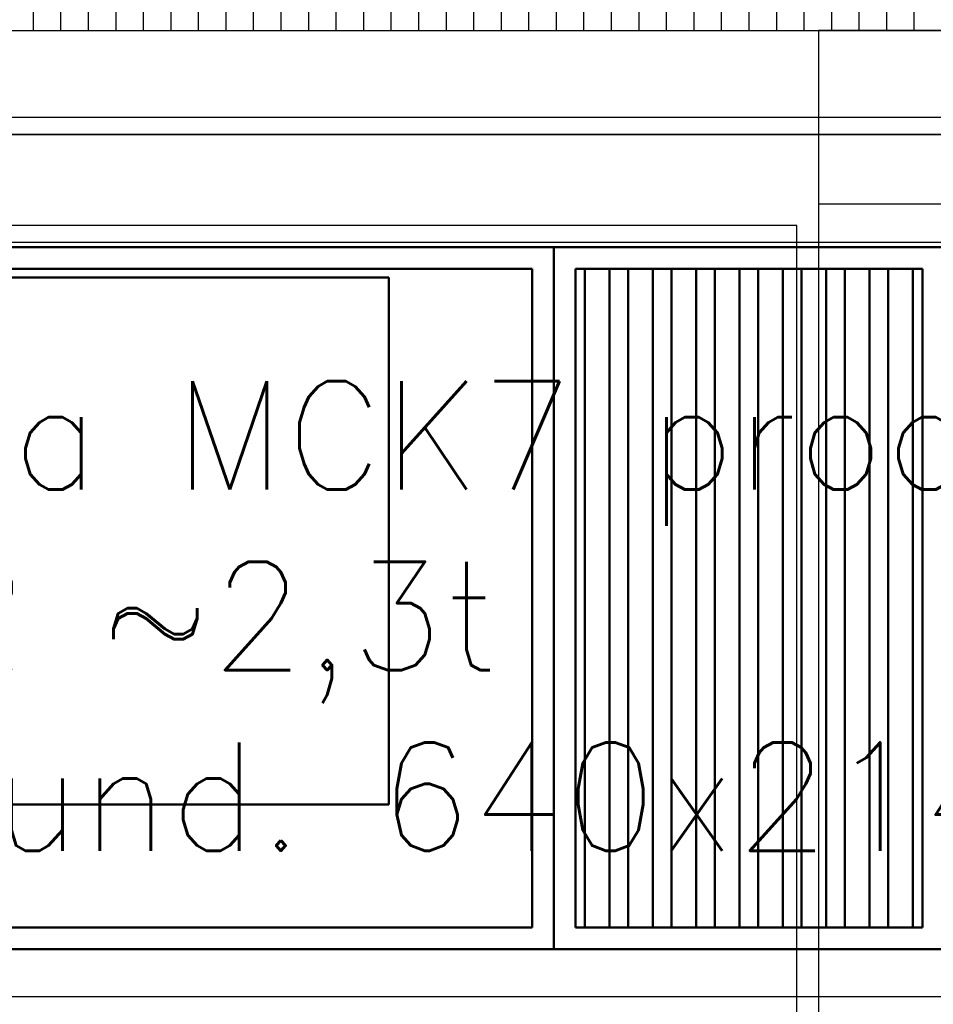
# Model space of a CAD drawing. Header units: centimetres. Extents: x -156440 to 298236, y -263599 to 81430.
# Tile 43 of 170: x 143981 to 146089, y -141279 to -139007. Entities that reach past the tile are written whole.
import ezdxf

# ---------------------------------------------------------------- set-up
doc = ezdxf.new("R2010")
doc.units = ezdxf.units.CM
doc.header["$LTSCALE"] = 50
for name, pattern in [('Kondygnacja -2$0$HIDDEN2', [4.7625, 3.175, -1.5875]), ('Kondygnacja -2$0$PHANTOM2', [31.75, 15.875, -3.175, 3.175, -3.175, 3.175, -3.175]), ('Osie rzutów$0$DASHDOT2', [12.7, 6.35, -3.175, 0, -3.175])]:
    doc.linetypes.add(name, pattern=pattern)
for name, color, linetype in [('01-101 Went PP Poziom -2$0$L_text', 2, 'Continuous'), ('bgde_centrale wentylacyjne', 3, 'Continuous'), ('Kondygnacja -2$0$ARCH_INFO_OPISY_IST', 8, 'Continuous'), ('Kondygnacja -2$0$ARCH_KONSTR_POWYŻEJ RZUTU_IST', 8, 'Kondygnacja -2$0$HIDDEN2'), ('Kondygnacja -2$0$ARCH_ODWODNIENIE_IST', 8, 'Kondygnacja -2$0$PHANTOM2'), ('Kondygnacja -2$0$ARCH_WIDOK_IST', 8, 'Continuous'), ('Kondygnacja -2$0$ARCH_ŻELBET_IST', 9, 'Continuous'), ('Osie rzutów$0$ARCH_INFO_OSIE_IST', 8, 'Osie rzutów$0$DASHDOT2')]:
    doc.layers.add(name, color=color, linetype=linetype)
for name, color, linetype, lineweight in [('01-101 Went PP Poziom -2$0$L_urządzenia', 1, 'Continuous', 50), ('bgde_fundamenty pod urządzenia', 7, 'Continuous', 35), ('Kondygnacja -2$0$_SP KORYTA', 8, 'Continuous', 25)]:
    doc.layers.add(name, color=color, linetype=linetype, lineweight=lineweight)
doc.layers.get('01-101 Went PP Poziom -2$0$L_text').off()
doc.styles.add('Romans', font='Romans.shx')

# ---------------------------------------------------------------- blocks, each defined once
blk = doc.blocks.new('Osie rzutów')
at = {"layer": 'Osie rzutów$0$ARCH_INFO_OSIE_IST', "ltscale": 10}
for p, q in [((6860, 12510), (6860, 4623.26)), ((4436.24, 8000), (15156.54, 8000))]:
    blk.add_line(p, q, dxfattribs=at)
blk = doc.blocks.new('Kondygnacja -2$0$konstukcja stropu -2')
at = {"layer": 'Kondygnacja -2$0$ARCH_KONSTR_POWYŻEJ RZUTU_IST', "ltscale": 10}
for p, q in [((6835, 7975), (6285, 7975)), ((6835, 7495), (6835, 7975))]:
    blk.add_line(p, q, dxfattribs=at)
blk = doc.blocks.new('01-101 Went PP Poziom -2$0$A$C2A135B09')
at = {"layer": '01-101 Went PP Poziom -2$0$L_urządzenia', "extrusion": (-1.22461e-16, -1, 0)}
for p, q in [((6518.95, 2970, -1017.5), (6778.95, 2970, -1017.5)), ((6518.95, 2970, -713.5), (6778.95, 2970, -713.5)), ((6518.95, 2970, -1005.5), (6778.95, 2970, -1005.5)), ((6778.95, 2970, -1017.5), (6778.95, 2808, -1017.5)), ((6778.95, 2970, -1005.5), (6778.95, 2970, -1017.5)), ((6778.95, 2970, -1017.5), (6868.95, 2970, -1017.5)), ((6778.95, 2808, -1005.5), (6778.95, 2970, -1005.5)), ((6778.95, 2970, -713.5), (6778.95, 2808, -713.5)), ((6778.95, 2970, -1005.5), (6778.95, 2970, -713.5)), ((6778.95, 2970, -713.5), (6868.95, 2970, -713.5)), ((6778.95, 2970, -1005.5), (6868.95, 2970, -1005.5)), ((6778.95, 2970, -1017.5), (6778.95, 2808, -1017.5)), ((6778.95, 2970, -1005.5), (6778.95, 2970, -1017.5)), ((6778.95, 2808, -1005.5), (6778.95, 2970, -1005.5)), ((6778.95, 2970, -713.5), (6778.95, 2808, -713.5)), ((6778.95, 2970, -1005.5), (6778.95, 2970, -713.5)), ((6523.95, 2965, -718.5), (6773.95, 2965, -718.5)), ((6523.95, 2965, -1000.5), (6773.95, 2965, -1000.5)), ((6773.95, 2813, -1000.5), (6773.95, 2965, -1000.5)), ((6773.95, 2965, -718.5), (6773.95, 2813, -718.5)), ((6773.95, 2965, -1000.5), (6773.95, 2965, -718.5)), ((6783.95, 2965, -853.5), (6783.95, 2813, -853.5)), ((6783.95, 2965, -865.5), (6783.95, 2813, -865.5)), ((6783.95, 2965, -853.5), (6783.95, 2965, -865.5)), ((6863.95, 2965, -853.5), (6783.95, 2965, -853.5)), ((6783.95, 2965, -865.5), (6863.95, 2965, -865.5)), ((6783.95, 2813, -1000.5), (6783.95, 2965, -1000.5)), ((6783.95, 2965, -718.5), (6783.95, 2813, -718.5)), ((6783.95, 2965, -1000.5), (6783.95, 2965, -718.5)), ((6783.95, 2965, -718.5), (6863.95, 2965, -718.5)), ((6783.95, 2965, -1000.5), (6863.95, 2965, -1000.5)), ((6786.05, 2965, -862.4), (6786.05, 2813, -862.4)), ((6791.75, 2965, -856.7), (6786.05, 2965, -862.4)), ((6791.75, 2965, -856.7), (6791.75, 2813, -856.7)), ((6796.05, 2965, -856.7), (6796.05, 2813, -856.7)), ((6796.05, 2965, -856.7), (6801.75, 2965, -862.4)), ((6801.75, 2965, -862.4), (6801.75, 2813, -862.4)), ((6806.05, 2965, -862.4), (6806.05, 2813, -862.4)), ((6811.75, 2965, -856.7), (6806.05, 2965, -862.4)), ((6811.75, 2965, -856.7), (6811.75, 2813, -856.7)), ((6816.05, 2965, -856.7), (6816.05, 2813, -856.7)), ((6816.05, 2965, -856.7), (6821.75, 2965, -862.4)), ((6821.75, 2965, -862.4), (6821.75, 2813, -862.4)), ((6826.05, 2965, -862.4), (6826.05, 2813, -862.4)), ((6831.75, 2965, -856.7), (6826.05, 2965, -862.4)), ((6831.75, 2965, -856.7), (6831.75, 2813, -856.7)), ((6836.05, 2965, -856.7), (6836.05, 2813, -856.7)), ((6836.05, 2965, -856.7), (6841.75, 2965, -862.4)), ((6841.75, 2965, -862.4), (6841.75, 2813, -862.4)), ((6846.05, 2965, -862.4), (6846.05, 2813, -862.4)), ((6851.75, 2965, -856.7), (6846.05, 2965, -862.4)), ((6851.75, 2965, -856.7), (6851.75, 2813, -856.7)), ((6856.05, 2965, -856.7), (6856.05, 2813, -856.7)), ((6856.05, 2965, -856.7), (6861.75, 2965, -862.4)), ((6861.75, 2965, -862.4), (6861.75, 2813, -862.4)), ((6863.95, 2965, -853.5), (6863.95, 2813, -853.5)), ((6863.95, 2965, -865.5), (6863.95, 2813, -865.5)), ((6863.95, 2965, -865.5), (6863.95, 2965, -853.5)), ((6863.95, 2813, -1000.5), (6863.95, 2965, -1000.5)), ((6863.95, 2965, -718.5), (6863.95, 2813, -718.5)), ((6863.95, 2965, -1000.5), (6863.95, 2965, -718.5)), ((6740.85, 2963, -859.5), (6648.95, 2963, -951.5)), ((6648.95, 2963, -767.6), (6740.85, 2963, -859.5)), ((6740.85, 2963, -859.5), (6740.85, 2841.4, -859.5)), ((6740.85, 2841.4, -859.5), (6648.95, 2841.4, -951.5)), ((6648.95, 2841.4, -767.6), (6740.85, 2841.4, -859.5)), ((6523.95, 2813, -718.5), (6773.95, 2813, -718.5)), ((6523.95, 2813, -1000.5), (6773.95, 2813, -1000.5)), ((6773.95, 2813, -718.5), (6773.95, 2813, -1000.5)), ((6783.95, 2813, -853.5), (6783.95, 2813, -865.5)), ((6863.95, 2813, -853.5), (6783.95, 2813, -853.5)), ((6783.95, 2813, -865.5), (6863.95, 2813, -865.5)), ((6783.95, 2813, -718.5), (6783.95, 2813, -1000.5)), ((6783.95, 2813, -718.5), (6863.95, 2813, -718.5)), ((6783.95, 2813, -1000.5), (6863.95, 2813, -1000.5)), ((6791.75, 2813, -856.7), (6786.05, 2813, -862.4)), ((6796.05, 2813, -856.7), (6801.75, 2813, -862.4)), ((6811.75, 2813, -856.7), (6806.05, 2813, -862.4)), ((6816.05, 2813, -856.7), (6821.75, 2813, -862.4)), ((6831.75, 2813, -856.7), (6826.05, 2813, -862.4)), ((6836.05, 2813, -856.7), (6841.75, 2813, -862.4)), ((6851.75, 2813, -856.7), (6846.05, 2813, -862.4)), ((6856.05, 2813, -856.7), (6861.75, 2813, -862.4)), ((6863.95, 2813, -865.5), (6863.95, 2813, -853.5)), ((6863.95, 2813, -718.5), (6863.95, 2813, -1000.5)), ((6518.95, 2808, -1017.5), (6778.95, 2808, -1017.5)), ((6518.95, 2808, -713.5), (6778.95, 2808, -713.5)), ((6518.95, 2808, -1005.5), (6778.95, 2808, -1005.5)), ((6778.95, 2808, -1005.5), (6778.95, 2808, -1017.5)), ((6778.95, 2808, -1017.5), (6868.95, 2808, -1017.5)), ((6778.95, 2808, -713.5), (6778.95, 2808, -1005.5)), ((6778.95, 2808, -713.5), (6868.95, 2808, -713.5)), ((6778.95, 2808, -1005.5), (6868.95, 2808, -1005.5)), ((6778.95, 2808, -1005.5), (6778.95, 2808, -1017.5)), ((6778.95, 2808, -713.5), (6778.95, 2808, -1005.5))]:
    blk.add_line(p, q, dxfattribs=at)

msp = doc.modelspace()

# ---------------------------------------------------------------- hatches: boundary and pattern name
at = {"layer": 'Kondygnacja -2$0$ARCH_ODWODNIENIE_IST'}
h = msp.add_hatch(dxfattribs=at)
h.set_pattern_fill('ANSI31', color=256, scale=20, angle=45, style=0)
h.set_pattern_definition([(90, (1103688.42, 51113.93), (-63.5, 1e-14), [])])
h.paths.add_polyline_path([(141494.241, -139031.769), (158104.241, -139031.769), (158104.241, -138711.769), (141494.241, -138711.769)])

# ---------------------------------------------------------------- linework, layer by layer
at = {"layer": 'bgde_centrale wentylacyjne'}
msp.add_lwpolyline([(142318.779, -141260.769), (147508.779, -141260.769), (147508.779, -139520.769), (142318.779, -139520.769)], close=True, dxfattribs=at)
at = {"layer": 'bgde_fundamenty pod urządzenia', "elevation": -25489.999}
msp.add_lwpolyline([(148263.645, -139271.445), (141863.578, -139271.445), (141863.578, -141411.445), (148263.645, -141411.445)], close=True, dxfattribs=at)
at = {"layer": 'Kondygnacja -2$0$ARCH_INFO_OPISY_IST'}
msp.add_line((145824.241, -139431.769, -3480), (145824.241, -144331.769, -3480), dxfattribs=at)
at = {"layer": 'Kondygnacja -2$0$ARCH_WIDOK_IST', "elevation": -3480}
msp.add_lwpolyline([(141494.241, -139031.769), (158104.241, -139031.769), (158104.241, -138711.769), (141494.241, -138711.769)], close=True, dxfattribs=at)
at = {"layer": 'Kondygnacja -2$0$ARCH_ŻELBET_IST', "ltscale": 4, "elevation": -3480}
msp.add_lwpolyline([(145824.241, -139431.769), (146224.241, -139431.769), (146224.241, -139031.769), (145824.241, -139031.769)], close=True, dxfattribs=at)

# ---------------------------------------------------------------- block references
at = {"layer": '01-101 Went PP Poziom -2$0$L_text', "xscale": 10, "yscale": 10, "zscale": 10}
msp.add_blockref('01-101 Went PP Poziom -2$0$A$C2A135B09', (77424.241, -169231.769), dxfattribs=at)
at = {"layer": 'Kondygnacja -2$0$_SP KORYTA', "xscale": 10, "yscale": 10, "zscale": 10}
msp.add_blockref('Kondygnacja -2$0$konstukcja stropu -2', (77424.241, -219231.769, -3480), dxfattribs=at)
at = {"layer": 'Osie rzutów$0$ARCH_INFO_OSIE_IST', "xscale": 10, "yscale": 10, "zscale": 10}
msp.add_blockref('Osie rzutów', (77424.241, -219231.769), dxfattribs=at)

# ---------------------------------------------------------------- texts
at = {"layer": 'bgde_fundamenty pod urządzenia', "insert": (142783.712, -139840.94, -12175), "char_height": 250, "width": 4721.5643, "attachment_point": 1, "style": 'Romans'}
msp.add_mtext('Centrala MCK7 prod. KLIMOR ~2,3t\\Pwym. fund. 640x214x10 ', dxfattribs=at)

doc.saveas('drawing.dxf')
